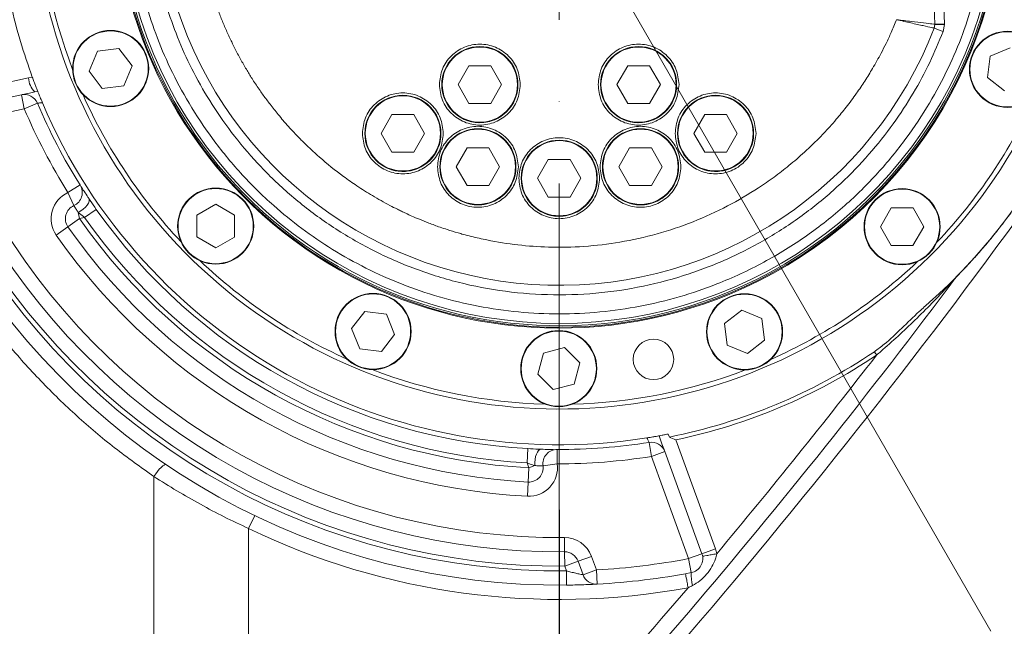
# Model space of a CAD drawing. Header units: millimetres. Extents: x 35469 to 44263, y -24881 to -16268.
# Tile 60 of 231: x 38641 to 38848, y -18996 to -18868. Entities that reach past the tile are written whole.
import ezdxf

# ---------------------------------------------------------------- set-up
doc = ezdxf.new("R2010")
doc.units = ezdxf.units.MM
doc.header["$LTSCALE"] = 0.3175
doc.linetypes.add('ACAD_ISO10W100', pattern=[18, 12, -3, 0, -3])
doc.linetypes.add('CENTER', pattern=[50.8, 31.75, -6.35, 6.35, -6.35])
for name, color, linetype, lineweight in [('1轮廓实线层', 7, 'Continuous', 18), ('7标注层', 4, 'Continuous', 13), ('cen', 2, 'CENTER', 18), ('中心线', 4, 'ACAD_ISO10W100', 20)]:
    doc.layers.add(name, color=color, linetype=linetype, lineweight=lineweight)
doc.styles.add('标准汉字', font='gbenor.shx', dxfattribs={"bigfont": 'gbcbig.shx'})
doc.dimstyles.new('M1：18', dxfattribs={"dimscale": 18, "dimtxt": 3.5, "dimasz": 2.5, "dimexe": 2, "dimexo": 0, "dimgap": 1.5, "dimtad": 1, "dimdec": 1, "dimdsep": 46, "dimtxsty": '标准汉字', "dimcen": 5, "dimdle": 5, "dimclrd": 1, "dimclre": 1, "dimclrt": 256, "dimadec": 4, "dimazin": 2, "dimtfac": 1, "dimtdec": 1, "dimtmove": 0, "dimatfit": 3, "dimfxl": 1, "dimtolj": 1, "dimarcsym": 0})

# ---------------------------------------------------------------- blocks, each defined once
blk = doc.blocks.new('*D31')
at = {"layer": '7标注层', "color": 1, "lineweight": -2, "ltscale": 18, "transparency": 16777216}
for p, q in [((38753.98, -17970.42), (38753.98, -17628.92)), ((38641.09, -18100.59), (38349.37, -18206.76))]:
    blk.add_line(p, q, dxfattribs=at)
blk.add_arc((38753.98, -18059.5), 394.58, 96.5379, 193.4621, dxfattribs=at)
at = {"layer": '7标注层', "color": 1, "transparency": 16777216}
for points in [[(38709.48, -17674.97), (38708.63, -17659.99), (38753.98, -17664.92)], [(38363.06, -18153.51), (38377.43, -18149.2), (38383.2, -18194.45)]]:
    blk.add_solid(points, dxfattribs=at)
at = {"layer": 'Defpoints', "color": 0, "transparency": 16777216}
for p in [(38430.76, -17833.17), (38753.98, -17970.42), (38753.98, -18059.5), (38641.09, -18100.59), (38753.98, -18971.19)]:
    blk.add_point(p, dxfattribs=at)
at = {"layer": '7标注层', "transparency": 16777216, "insert": (38446.82, -17714.89), "char_height": 63, "attachment_point": 5, "rotation": 41.7122, "style": '标准汉字'}
blk.add_mtext('\\A1;110%%d', dxfattribs=at)
blk = doc.blocks.new('*D32')
at = {"layer": '7标注层', "color": 1, "lineweight": -2, "ltscale": 18, "transparency": 16777216}
for p, q in [((38753.98, -17970.42), (38753.98, -17628.44)), ((38903.41, -18046.42), (39183.4, -18021.93))]:
    blk.add_line(p, q, dxfattribs=at)
blk.add_arc((38753.98, -18059.5), 395.05, 11.53, 83.47, dxfattribs=at)
at = {"layer": '7标注层', "color": 1, "transparency": 16777216}
for points in [[(38799.34, -17659.52), (38798.48, -17674.49), (38753.98, -17664.44)], [(39133.64, -17981.61), (39148.49, -17979.45), (39147.53, -18025.06)]]:
    blk.add_solid(points, dxfattribs=at)
at = {"layer": 'Defpoints', "color": 0, "transparency": 16777216}
for p in [(39020.88, -17768.23), (38753.98, -17970.42), (38903.41, -18046.42), (38753.98, -18059.5), (38753.98, -18971.19)]:
    blk.add_point(p, dxfattribs=at)
at = {"layer": '7标注层', "transparency": 16777216, "insert": (39060.4, -17725.1), "char_height": 63, "attachment_point": 5, "rotation": 317.5, "style": '标准汉字'}
blk.add_mtext('\\A1;85%%d', dxfattribs=at)
blk = doc.blocks.new('*D33')
at = {"layer": '7标注层', "color": 1, "lineweight": -2, "ltscale": 18, "transparency": 16777216}
blk.add_arc((38753.98, -18839.5), 445.67, 95.7877, 176.2123, dxfattribs=at)
at = {"layer": '7标注层', "color": 1, "transparency": 16777216}
for points in [[(38709.42, -18403.59), (38708.66, -18388.61), (38753.98, -18393.83)], [(38301.79, -18809.94), (38316.79, -18810.17), (38308.59, -18855.05)]]:
    blk.add_solid(points, dxfattribs=at)
at = {"layer": 'Defpoints', "color": 0, "transparency": 16777216}
for p in [(38753.98, -17970.42), (38526.67, -18456.15), (38753.98, -18839.5), (37974.46, -18866.72), (38753.98, -18971.19)]:
    blk.add_point(p, dxfattribs=at)
at = {"layer": '7标注层', "transparency": 16777216, "insert": (38391.31, -18489.27), "char_height": 63, "attachment_point": 5, "rotation": 46, "style": '标准汉字'}
blk.add_mtext('\\A1;92%%d', dxfattribs=at)
blk = doc.blocks.new('*D34')
at = {"layer": '7标注层', "color": 1, "lineweight": -2, "ltscale": 18, "transparency": 16777216}
blk.add_arc((38753.98, -18839.5), 444.6, 305.8016, 84.1984, dxfattribs=at)
at = {"layer": '7标注层', "color": 1, "transparency": 16777216}
for points in [[(38799.3, -18389.68), (38798.55, -18404.66), (38753.98, -18394.89)], [(39009.99, -19193.79), (39018.14, -19206.38), (38976.28, -19224.53)]]:
    blk.add_solid(points, dxfattribs=at)
at = {"layer": 'Defpoints', "color": 0, "transparency": 16777216}
for p in [(38753.98, -17970.42), (39183.43, -18724.42), (38753.98, -18839.5), (38753.98, -18971.19), (39143.98, -19515)]:
    blk.add_point(p, dxfattribs=at)
at = {"layer": '7标注层', "transparency": 16777216, "insert": (39239.94, -18709.28), "char_height": 63, "attachment_point": 5, "rotation": 285, "style": '标准汉字'}
blk.add_mtext('\\A1;150%%d', dxfattribs=at)
blk = doc.blocks.new('*D36')
at = {"layer": '7标注层', "color": 1, "lineweight": -2, "ltscale": 18, "transparency": 16777216}
for p, q in [((38753.98, -18971.19), (38753.98, -19448.35)), ((38543.98, -19302.6), (38543.98, -19448.35)), ((38708.98, -19412.35), (38588.98, -19412.35))]:
    blk.add_line(p, q, dxfattribs=at)
at = {"layer": '7标注层', "color": 1, "transparency": 16777216}
for points in [[(38588.98, -19404.85), (38588.98, -19419.85), (38543.98, -19412.35)], [(38708.98, -19419.85), (38708.98, -19404.85), (38753.98, -19412.35)]]:
    blk.add_solid(points, dxfattribs=at)
at = {"layer": 'Defpoints', "color": 0, "transparency": 16777216}
for p in [(38753.98, -18971.19), (38543.98, -19302.6), (38543.98, -19412.35)]:
    blk.add_point(p, dxfattribs=at)
at = {"layer": '7标注层', "transparency": 16777216, "insert": (38648.98, -19353.85), "char_height": 63, "attachment_point": 5, "style": '标准汉字'}
blk.add_mtext('\\A1;210', dxfattribs=at)
blk = doc.blocks.new('*D40')
at = {"layer": '7标注层', "color": 1, "lineweight": -2, "ltscale": 18, "transparency": 16777216}
for p, q in [((40604.54, -18839.5), (40604.54, -20813.04)), ((38543.98, -19302.6), (38543.98, -20813.04)), ((38588.98, -20777.04), (40559.54, -20777.04))]:
    blk.add_line(p, q, dxfattribs=at)
at = {"layer": '7标注层', "color": 1, "transparency": 16777216}
for points in [[(38588.98, -20769.54), (38588.98, -20784.54), (38543.98, -20777.04)], [(40559.54, -20784.54), (40559.54, -20769.54), (40604.54, -20777.04)]]:
    blk.add_solid(points, dxfattribs=at)
at = {"layer": 'Defpoints', "color": 0, "transparency": 16777216}
for p in [(40604.54, -18839.5), (38543.98, -19302.6), (40604.54, -20777.04)]:
    blk.add_point(p, dxfattribs=at)
at = {"layer": '7标注层', "transparency": 16777216, "insert": (39574.26, -20718.54), "char_height": 63, "attachment_point": 5, "style": '标准汉字'}
blk.add_mtext('\\A1;2060.6', dxfattribs=at)
blk = doc.blocks.new('*D41')
at = {"layer": '7标注层', "color": 1, "lineweight": -2, "ltscale": 18, "transparency": 16777216}
for p, q in [((40604.54, -18839.5), (40892.23, -18839.5)), ((40856.23, -19973.49), (40856.23, -18884.5)), ((38199.21, -20018.49), (40892.23, -20018.49))]:
    blk.add_line(p, q, dxfattribs=at)
at = {"layer": '7标注层', "color": 1, "transparency": 16777216}
for points in [[(40863.73, -18884.5), (40848.73, -18884.5), (40856.23, -18839.5)], [(40848.73, -19973.49), (40863.73, -19973.49), (40856.23, -20018.49)]]:
    blk.add_solid(points, dxfattribs=at)
at = {"layer": 'Defpoints', "color": 0, "transparency": 16777216}
for p in [(40604.54, -18839.5), (40856.23, -18839.5), (38199.21, -20018.49)]:
    blk.add_point(p, dxfattribs=at)
at = {"layer": '7标注层', "transparency": 16777216, "insert": (40797.73, -19428.99), "char_height": 63, "attachment_point": 5, "rotation": 90, "style": '标准汉字'}
blk.add_mtext('\\A1;1179', dxfattribs=at)
blk = doc.blocks.new('*D42')
at = {"layer": '7标注层', "color": 1, "lineweight": -2, "ltscale": 18, "transparency": 16777216}
for p, q in [((40604.54, -18839.5), (40776.15, -18839.5)), ((40740.15, -19143.07), (40740.15, -18884.5)), ((38831.95, -19188.07), (40776.15, -19188.07))]:
    blk.add_line(p, q, dxfattribs=at)
at = {"layer": '7标注层', "color": 1, "transparency": 16777216}
for points in [[(40747.65, -18884.5), (40732.65, -18884.5), (40740.15, -18839.5)], [(40732.65, -19143.07), (40747.65, -19143.07), (40740.15, -19188.07)]]:
    blk.add_solid(points, dxfattribs=at)
at = {"layer": 'Defpoints', "color": 0, "transparency": 16777216}
for p in [(40604.54, -18839.5), (40740.15, -18839.5), (38831.95, -19188.07)]:
    blk.add_point(p, dxfattribs=at)
at = {"layer": '7标注层', "transparency": 16777216, "insert": (40681.65, -19013.78), "char_height": 63, "attachment_point": 5, "rotation": 90, "style": '标准汉字'}
blk.add_mtext('\\A1;348.6', dxfattribs=at)

msp = doc.modelspace()

# ---------------------------------------------------------------- linework, layer by layer
at = {"layer": '1轮廓实线层', "ltscale": 18}
for p, q in [((38832.485, -18856.224), (38832.936, -18869.161)), ((38834.754, -18863.9), (38834.935, -18869.092)), ((38832.938, -18869.231), (38832.803, -18869.952)), ((38834.935, -18869.092), (38832.936, -18869.161)), ((38832.936, -18869.161), (38832.938, -18869.231)), ((38834.669, -18870.673), (38834.938, -18869.231)), ((38834.938, -18869.231), (38834.935, -18869.092)), ((38656.93, -18874.812), (38655.176, -18879.037)), ((38661.467, -18874.219), (38656.93, -18874.812)), ((38664.248, -18877.851), (38661.467, -18874.219)), ((38848.785, -18874.079), (38844.556, -18875.826)), ((38844.556, -18875.826), (38843.955, -18880.361)), ((38655.176, -18879.037), (38657.957, -18882.669)), ((38662.494, -18882.076), (38664.248, -18877.851)), ((38735.02, -18877.867), (38732.732, -18881.829)), ((38739.595, -18877.867), (38735.02, -18877.867)), ((38741.882, -18881.829), (38739.595, -18877.867)), ((38768.371, -18877.867), (38766.084, -18881.829)), ((38772.946, -18877.867), (38768.371, -18877.867)), ((38775.234, -18881.829), (38772.946, -18877.867)), ((38617.442, -18885.784), (38642.48, -18880.427)), ((38642.48, -18880.427), (38643.252, -18880.27)), ((38843.955, -18880.361), (38847.582, -18883.149)), ((38644.391, -18883.24), (38643.805, -18883.361)), ((38657.957, -18882.669), (38662.494, -18882.076)), ((38732.732, -18881.829), (38735.02, -18885.791)), ((38739.595, -18885.791), (38741.882, -18881.829)), ((38766.084, -18881.829), (38768.371, -18885.791)), ((38772.946, -18885.791), (38775.234, -18881.829)), ((38618.601, -18888.718), (38640.947, -18883.969)), ((38641.571, -18886.903), (38640.947, -18883.969)), ((38641.571, -18886.903), (38619.224, -18891.653)), ((38641.571, -18886.903), (38644.335, -18885.737)), ((38735.02, -18885.791), (38739.595, -18885.791)), ((38768.371, -18885.791), (38772.946, -18885.791)), ((38718.84, -18888.112), (38716.553, -18892.074)), ((38723.415, -18888.112), (38718.84, -18888.112)), ((38725.703, -18892.074), (38723.415, -18888.112)), ((38784.55, -18888.112), (38782.263, -18892.074)), ((38789.125, -18888.112), (38784.55, -18888.112)), ((38791.413, -18892.074), (38789.125, -18888.112)), ((38716.553, -18892.074), (38718.84, -18896.036)), ((38723.415, -18896.036), (38725.703, -18892.074)), ((38782.263, -18892.074), (38784.55, -18896.036)), ((38789.125, -18896.036), (38791.413, -18892.074)), ((38734.606, -18895.131), (38732.318, -18899.093)), ((38739.181, -18895.131), (38734.606, -18895.131)), ((38741.468, -18899.093), (38739.181, -18895.131)), ((38768.785, -18895.131), (38766.497, -18899.093)), ((38773.36, -18895.131), (38768.785, -18895.131)), ((38775.647, -18899.093), (38773.36, -18895.131)), ((38718.84, -18896.036), (38723.415, -18896.036)), ((38751.695, -18897.533), (38749.408, -18901.495)), ((38756.27, -18897.533), (38751.695, -18897.533)), ((38758.558, -18901.495), (38756.27, -18897.533)), ((38784.55, -18896.036), (38789.125, -18896.036)), ((38732.318, -18899.093), (38734.606, -18903.056)), ((38739.181, -18903.056), (38741.468, -18899.093)), ((38766.497, -18899.093), (38768.785, -18903.056)), ((38773.36, -18903.056), (38775.647, -18899.093)), ((38749.408, -18901.495), (38751.695, -18905.457)), ((38756.27, -18905.457), (38758.558, -18901.495)), ((38650.75, -18904.51), (38653.288, -18902.912)), ((38734.606, -18903.056), (38739.181, -18903.056)), ((38768.785, -18903.056), (38773.36, -18903.056)), ((38651.97, -18907.251), (38650.75, -18904.51)), ((38751.695, -18905.457), (38756.27, -18905.457)), ((38656.705, -18908.038), (38654.253, -18909.766)), ((38681.797, -18906.98), (38677.833, -18909.264)), ((38685.757, -18909.271), (38681.797, -18906.98)), ((38823.759, -18907.721), (38821.468, -18911.681)), ((38828.334, -18907.725), (38823.759, -18907.721)), ((38830.618, -18911.689), (38828.334, -18907.725)), ((38653.19, -18909.992), (38650.732, -18911.711)), ((38653.19, -18909.992), (38652.917, -18908.709)), ((38654.253, -18909.766), (38653.19, -18909.992)), ((38677.833, -18909.264), (38677.829, -18913.839)), ((38685.753, -18913.846), (38685.757, -18909.271)), ((38650.732, -18911.711), (38648.273, -18913.431)), ((38821.468, -18911.681), (38823.752, -18915.645)), ((38828.327, -18915.649), (38830.618, -18911.689)), ((38677.829, -18913.839), (38681.789, -18916.13)), ((38681.789, -18916.13), (38685.753, -18913.846)), ((38823.752, -18915.645), (38828.327, -18915.649)), ((38713.117, -18929.467), (38710.329, -18933.094)), ((38717.653, -18930.069), (38713.117, -18929.467)), ((38719.399, -18934.297), (38717.653, -18930.069)), ((38792.338, -18929.23), (38788.706, -18932.012)), ((38796.564, -18930.984), (38792.338, -18929.23)), ((38788.706, -18932.012), (38789.299, -18936.548)), ((38797.157, -18935.521), (38796.564, -18930.984)), ((38710.329, -18933.094), (38712.076, -18937.323)), ((38716.611, -18937.924), (38719.399, -18934.297)), ((38755.079, -18937.077), (38750.659, -18938.257)), ((38758.311, -18940.315), (38755.079, -18937.077)), ((38789.299, -18936.548), (38793.525, -18938.303)), ((38793.525, -18938.303), (38797.157, -18935.521)), ((38712.076, -18937.323), (38716.611, -18937.924)), ((38750.659, -18938.257), (38749.471, -18942.675)), ((38757.123, -18944.733), (38758.311, -18940.315)), ((38749.471, -18942.675), (38752.703, -18945.913)), ((38752.703, -18945.913), (38757.123, -18944.733)), ((38776.906, -18955.247), (38777.132, -18955.866)), ((38772.872, -18956.987), (38773.348, -18959.948)), ((38778.464, -18956.461), (38786.8, -18979.364)), ((38747.405, -18958.313), (38747.239, -18961.309)), ((38753.563, -18958.494), (38753.552, -18961.494)), ((38776.167, -18958.922), (38773.348, -18959.948)), ((38776.167, -18958.922), (38783.981, -18980.39)), ((38747.611, -18962.33), (38747.239, -18961.309)), ((38747.611, -18962.33), (38748.843, -18961.881)), ((38750.581, -18961.912), (38753.552, -18961.494)), ((38781.162, -18981.416), (38773.348, -18959.948)), ((38747.611, -18962.33), (38747.455, -18965.326)), ((38668.822, -18964.18), (38668.822, -19046.021)), ((38747.455, -18965.326), (38747.3, -18968.322)), ((38689.988, -18972.39), (38688.687, -18975.093)), ((38688.687, -18975.093), (38688.687, -19057.071)), ((38755.082, -18976.991), (38755.106, -18979.991)), ((38755.106, -18979.991), (38755.13, -18982.991)), ((38783.981, -18980.39), (38781.162, -18981.416)), ((38783.981, -18980.39), (38786.8, -18979.364)), ((38757.95, -18981.965), (38755.13, -18982.991)), ((38760.769, -18980.939), (38757.95, -18981.965)), ((38758.985, -18984.809), (38757.95, -18981.965)), ((38760.769, -18980.939), (38761.804, -18983.783)), ((38781.726, -18984.363), (38781.162, -18981.416)), ((38755.493, -18983.987), (38755.13, -18982.991)), ((38755.493, -18983.987), (38755.525, -18986.987)), ((38761.804, -18983.783), (38758.985, -18984.809)), ((38761.966, -18986.779), (38761.804, -18983.783))]:
    msp.add_line(p, q, dxfattribs=at)
at = {"layer": '1轮廓实线层', "lineweight": 20, "ltscale": 18}
for points in [[(38655.136, -18905.755), (38655.226, -18906.015), (38655.194, -18906.34), (38655.044, -18906.717), (38654.781, -18907.126), (38654.418, -18907.55), (38653.972, -18907.968), (38653.464, -18908.36), (38652.917, -18908.709)], [(38750.172, -18958.434), (38749.905, -18958.496), (38749.645, -18958.695), (38749.406, -18959.022), (38749.198, -18959.462), (38749.031, -18959.995), (38748.913, -18960.594), (38748.849, -18961.233), (38748.843, -18961.881)], [(38671.377, -18961.694), (38671.207, -18961.664), (38670.966, -18961.751), (38670.666, -18961.953), (38670.32, -18962.258), (38669.945, -18962.654), (38669.558, -18963.121), (38669.178, -18963.638), (38668.822, -18964.18)]]:
    msp.add_lwpolyline(points, dxfattribs=at)
at = {"layer": '1轮廓实线层', "ltscale": 18}
for centre, radius in [((38659.712, -18878.444), 8), ((38659.712, -18878.444), 7.9), ((38848.183, -18878.614), 8), ((38848.183, -18878.614), 7.9), ((38737.307, -18881.829), 8), ((38737.307, -18881.829), 7.9), ((38770.659, -18881.829), 8), ((38770.659, -18881.829), 7.9), ((38721.128, -18892.074), 8), ((38721.128, -18892.074), 7.9), ((38786.838, -18892.074), 8), ((38786.838, -18892.074), 7.9), ((38736.893, -18899.093), 8), ((38736.893, -18899.093), 7.9), ((38771.072, -18899.093), 8), ((38771.072, -18899.093), 7.9), ((38753.983, -18901.495), 8), ((38753.983, -18901.495), 7.9), ((38681.793, -18911.555), 8), ((38681.793, -18911.555), 7.9), ((38826.043, -18911.685), 8), ((38826.043, -18911.685), 7.9), ((38714.864, -18933.696), 8), ((38714.864, -18933.696), 7.9), ((38792.932, -18933.766), 8), ((38792.932, -18933.766), 7.9), ((38753.891, -18941.495), 8), ((38753.891, -18941.495), 7.9), ((38773.792, -18939.553), 4.25)]:
    msp.add_circle(centre, radius, dxfattribs=at)
at = {"layer": '1轮廓实线层', "lineweight": 20, "ltscale": 18}
for centre, radius, start, end in [((38753.983, -18839.495), 117.5, 311.46611, 32.7882), ((38753.983, -18839.495), 110.5, 153.33095, 26.18003), ((38753.983, -18839.495), 93.5, 181.37595, 292.44828), ((38753.983, -18839.495), 93.5, 292.44828, 358.63648), ((38753.983, -18839.495), 109.5, 181.45759, 200.93897), ((38753.983, -18839.495), 93.3, 182.32291, 292.44828), ((38753.983, -18839.495), 93.3, 292.44828, 357.77975), ((38753.983, -18839.495), 93, 292.44828, 356.74921), ((38753.983, -18839.495), 93, 184.15445, 292.44828), ((38753.983, -18839.495), 92.5, 195.64471, 344.35529), ((38753.983, -18839.495), 84.5, 197.87494, 338.87296), ((38737.307, -18881.829), 8, 330, 60), ((38770.659, -18881.829), 8, 330, 60), ((38646.549, -18880.356), 4.07, 180.99519, 227.59568), ((38641.571, -18886.903), 3, 22.86669, 102), ((38753.983, -18839.495), 109.5, 203.95759, 223.43897), ((38721.128, -18892.074), 8, 330, 60), ((38786.838, -18892.074), 8, 330, 60), ((38753.983, -18839.495), 109.5, 316.45759, 335.93897), ((38753.983, -18839.495), 122, 202.86669, 212.20231), ((38753.983, -18839.495), 119, 202.86669, 212.20231), ((38753.983, -18839.495), 118, 203.01289, 278.98711), ((38737.307, -18881.829), 8, 240, 330), ((38770.659, -18881.829), 8, 240, 330), ((38736.893, -18899.093), 8, 330, 60), ((38771.072, -18899.093), 8, 330, 60), ((38753.983, -18901.495), 8, 330, 60), ((38721.128, -18892.074), 8, 240, 330), ((38786.838, -18892.074), 8, 240, 330), ((38650.75, -18904.51), 3, 293.99475, 32.20231), ((38736.893, -18899.093), 8, 240, 330), ((38771.072, -18899.093), 8, 240, 330), ((38653.19, -18909.992), 6, 113.99475, 214.96968), ((38753.983, -18901.495), 8, 240, 330), ((38653.19, -18909.992), 3, 113.99475, 214.96968), ((38753.983, -18839.495), 119, 215.16888, 266.83112), ((38753.983, -18839.495), 123, 214.96968, 267.03032), ((38753.983, -18839.495), 122, 215.16888, 266.83112), ((37716.917, -18084.874), 1401.889, 319.093106, 323.949678), ((37716.917, -18084.874), 1401.891, 319.093106, 323.949678), ((38753.983, -18839.495), 137.5, 211.54182, 270.45818), ((38753.983, -18839.495), 126, 214.96968, 267.03032), ((38753.983, -18839.495), 140.5, 211.54182, 270.45818), ((38753.983, -18839.495), 129, 214.96968, 267.03032), ((38753.983, -18839.495), 147.5, 211.40114, 270.59886), ((38753.983, -18839.495), 144.5, 211.40114, 270.59886), ((38753.983, -18839.495), 143.5, 211.54182, 270.45818), ((38753.983, -18839.495), 109.5, 226.45759, 245.93897), ((38753.983, -18839.495), 109.5, 293.95759, 313.43897), ((37716.917, -18084.874), 1398.835, 315.839094, 323.228839), ((38838.945, -18923.356), 1.879, 135.37469, 143.73628), ((38753.983, -18839.495), 118.651, 281.25053, 303.92896), ((38753.983, -18839.495), 119.5, 281.82139, 303.92897), ((38753.983, -18839.495), 109.5, 248.95759, 268.43897), ((38753.983, -18839.495), 109.5, 271.45759, 290.93897), ((38753.983, -18839.495), 119, 269.79769, 279.13331), ((38773.348, -18959.948), 3, 20, 99.13331), ((38753.552, -18961.494), 3, 89.79769, 188.00525), ((38747.611, -18962.33), 6, 267.03032, 8.00525), ((38747.611, -18962.33), 3, 267.03032, 8.00525), ((38753.983, -18839.495), 122, 269.79769, 279.13331), ((38753.983, -18839.495), 150.5, 244.28716, 280.37024), ((38755.13, -18982.991), 6, 20, 90.45818), ((38755.13, -18982.991), 3, 20, 90.45818), ((38781.162, -18981.416), 3, 280.8413, 20), ((38781.162, -18981.416), 6, 9.63681, 20), ((38753.983, -18839.495), 144.5, 273.10268, 280.8413), ((38753.983, -18839.495), 147.5, 273.10268, 280.8413), ((38790.442, -18984.815), 8.728, 177.02844, 194.99187), ((38761.804, -18983.783), 3, 200, 273.10268)]:
    msp.add_arc(centre, radius, start, end, dxfattribs=at)
at = {"layer": '1轮廓实线层', "ltscale": 18}
for points, knots in [([(38655.077, -18775.309), (38653.925, -18777.078), (38650.998, -18781.573), (38647.105, -18789.218), (38643.343, -18798.094), (38640.329, -18807.277), (38638.052, -18816.778), (38636.573, -18826.436), (38635.904, -18836.086), (38636.015, -18845.751), (38636.93, -18855.466), (38638.56, -18864.514), (38640.666, -18872.804), (38642.388, -18877.778), (38643.252, -18880.27)], [0, 0, 0, 0, 14495.702945, 36838.9087173, 58554.1182766, 80269.3346431, 102618.8148541, 124968.313554, 146629.1400866, 168289.969731, 190579.3591888, 212868.733948, 230759.6209975, 248735.5407188, 248735.5407188, 248735.5407188, 248735.5407188]), ([(38841.13, -18863.9), (38840.388, -18866.323), (38838.878, -18871.251), (38835.741, -18878.564), (38831.802, -18885.97), (38826.887, -18893.374), (38820.964, -18900.604), (38813.996, -18907.481), (38805.987, -18913.805), (38796.986, -18919.367), (38787.957, -18923.561), (38779.213, -18926.543), (38770.99, -18928.518), (38762.543, -18929.725), (38753.983, -18930.131), (38745.422, -18929.725), (38736.976, -18928.518), (38728.753, -18926.543), (38720.853, -18923.849), (38713.363, -18920.503), (38706.352, -18916.583), (38699.874, -18912.175), (38693.35, -18906.869), (38687.002, -18900.604), (38681.079, -18893.374), (38676.164, -18885.97), (38672.225, -18878.564), (38669.088, -18871.25), (38667.578, -18866.323), (38666.836, -18863.9)], [0, 0, 0, 0, 17240.8704175, 35072.2445677, 54083.3740677, 74290.1034762, 95476.2730385, 117613.8617385, 140816.5741636, 164810.2479033, 189495.3523572, 208436.7153008, 227629.4931385, 246993.6177464, 266444.5668844, 285895.5160225, 305259.6406303, 324452.418468, 343393.7814117, 362009.9843741, 380235.0915295, 398012.0214616, 415293.1361594, 437431.7708015, 458617.943765, 478823.6234861, 497835.7888895, 515666.6490481, 532906.9926078, 532906.9926078, 532906.9926078, 532906.9926078]), ([(38824.898, -18868.19), (38824.524, -18869.084), (38823.823, -18870.764), (38822.719, -18873.104), (38821.428, -18875.642), (38819.949, -18878.284), (38818.215, -18881.085), (38816.373, -18883.808), (38814.38, -18886.49), (38812.481, -18888.818), (38810.717, -18890.831), (38808.528, -18893.179), (38805.689, -18895.937), (38802.375, -18898.793), (38799.143, -18901.286), (38794.911, -18904.214), (38789.299, -18907.504), (38782.164, -18910.765), (38774.581, -18913.315), (38766.894, -18915.033), (38759.247, -18915.939), (38752.062, -18916.077), (38745.244, -18915.588), (38740.39, -18914.82), (38737.136, -18914.124), (38735.478, -18913.73), (38734.005, -18913.346), (38732.318, -18912.871), (38730.687, -18912.371), (38728.643, -18911.686), (38726.7, -18910.977), (38724.72, -18910.186), (38723.105, -18909.493), (38721.846, -18908.921), (38720.838, -18908.445), (38719.719, -18907.898), (38717.665, -18906.848), (38714.804, -18905.243), (38711.568, -18903.195), (38707.806, -18900.556), (38705.012, -18898.312), (38702.983, -18896.517), (38702.375, -18895.968), (38701.774, -18895.413), (38701.179, -18894.851), (38700.591, -18894.284), (38700.176, -18893.875), (38699.748, -18893.448), (38698.953, -18892.645), (38697.815, -18891.446), (38696.725, -18890.233), (38695.803, -18889.174), (38694.681, -18887.839), (38693.52, -18886.376), (38692.26, -18884.701), (38691.031, -18882.986), (38689.66, -18880.932), (38688.351, -18878.822), (38687.136, -18876.723), (38686.064, -18874.721), (38685.062, -18872.716), (38684.134, -18870.726), (38683.188, -18868.515), (38682.297, -18866.252), (38681.765, -18864.721), (38681.499, -18863.956)], [0, 0, 0, 0, 19300.2475759, 36255.1887175, 51536.5360258, 76010.3754424, 96538.9123768, 117150.6128969, 141477.890543, 163088.7468189, 176969.262944, 194785.5614726, 227032.2996582, 255750.7444397, 281898.193636, 308292.9927078, 358232.0068767, 411258.6481673, 464285.2398453, 517311.8444892, 567868.4242061, 617436.8422271, 660225.0657439, 703883.2206541, 715199.8373247, 726514.5833737, 737829.3379058, 745515.7785271, 761430.7965861, 771808.7186047, 788456.2535963, 802614.443726, 814283.1925656, 823462.4217729, 830152.0710933, 836498.2306795, 848270.1085631, 876091.9632195, 901809.7220591, 924530.5520124, 967614.1691286, 973077.5183255, 978507.5965033, 983937.6735147, 989367.7467274, 994797.8135095, 1000227.8712291, 1000973.1763104, 1006830.2316746, 1022732.1642587, 1033906.5516876, 1039313.2075344, 1050690.0336934, 1068649.7289762, 1076519.0761262, 1092432.9525158, 1110671.2836492, 1125712.0619019, 1141884.00549, 1158964.9414717, 1170945.1801687, 1186543.9480623, 1202696.8729892, 1218840.7915046, 1234975.6780301, 1234975.6780301, 1234975.6780301, 1234975.6780301]), ([(38834.669, -18870.673), (38833.766, -18872.854), (38831.932, -18877.284), (38828.41, -18883.772), (38824.178, -18890.253), (38819.103, -18896.634), (38813.177, -18902.769), (38806.393, -18908.508), (38798.772, -18913.695), (38790.371, -18918.167), (38781.294, -18921.768), (38771.677, -18924.365), (38761.685, -18925.851), (38751.523, -18926.16), (38741.395, -18925.275), (38731.503, -18923.225), (38722.048, -18920.087), (38713.191, -18915.976), (38705.057, -18911.034), (38697.742, -18905.424), (38691.294, -18899.309), (38685.727, -18892.848), (38681.022, -18886.19), (38677.164, -18879.479), (38674.015, -18872.802), (38672.436, -18868.275), (38671.658, -18866.046)], [0, 0, 0, 0, 15903.0643861, 32298.4765273, 49673.0120564, 68022.9879486, 87165.32298, 107070.0774693, 127816.5045754, 149184.1965713, 171091.2181293, 193497.774599, 216183.5063154, 239026.3253832, 261868.0532327, 284553.7933942, 306961.4327977, 328867.4191901, 350235.1336561, 370982.5738373, 390886.3109865, 410028.6383423, 428379.6395106, 445753.1447865, 462149.0846626, 478052.6561871, 478052.6561871, 478052.6561871, 478052.6561871]), ([(38824.898, -18868.19), (38825.944, -18868.319), (38828.037, -18868.576), (38830.693, -18868.896), (38832.568, -18869.118), (38832.814, -18869.147), (38832.936, -18869.161)], [0, 0, 0, 0, 22390.6540211, 44777.2842451, 67176.981583, 89578.4633083, 89578.4633083, 89578.4633083, 89578.4633083]), ([(38824.898, -18868.19), (38825.92, -18868.423), (38827.967, -18868.891), (38830.602, -18869.474), (38832.08, -18869.796), (38832.713, -18869.933), (38832.773, -18869.946), (38832.803, -18869.952)], [0, 0, 0, 0, 26353.8269521, 52772.883812, 79295.2134269, 92712.4832422, 105997.9463624, 105997.9463624, 105997.9463624, 105997.9463624]), ([(38834.669, -18870.673), (38834.404, -18870.571), (38833.854, -18870.358), (38833.228, -18870.116), (38832.864, -18869.976), (38832.823, -18869.96), (38832.803, -18869.952)], [0, 0, 0, 0, 24205.1999754, 50372.4145634, 70730.5328742, 89562.2019089, 89562.2019089, 89562.2019089, 89562.2019089]), ([(38832.938, -18869.231), (38832.964, -18869.231), (38833.005, -18869.231), (38833.255, -18869.231), (38833.513, -18869.231), (38833.833, -18869.231), (38834.299, -18869.231), (38834.686, -18869.231), (38834.938, -18869.231)], [0, 0, 0, 0, 30801.2556189, 47382.1113158, 64314.8365627, 81247.5618126, 97828.4175178, 128629.6731616, 128629.6731616, 128629.6731616, 128629.6731616]), ([(38643.252, -18880.27), (38643.368, -18880.584), (38643.601, -18881.212), (38643.932, -18882.075), (38644.193, -18882.742), (38644.354, -18883.147), (38644.379, -18883.211), (38644.391, -18883.24)], [0, 0, 0, 0, 22324.9257071, 44669.257626, 66588.6967759, 88331.1224041, 106448.3477945, 106448.3477945, 106448.3477945, 106448.3477945]), ([(38644.391, -18883.24), (38644.413, -18883.294), (38644.458, -18883.409), (38644.693, -18883.992), (38644.971, -18884.667), (38645.189, -18885.19), (38645.323, -18885.506), (38645.374, -18885.626)], [0, 0, 0, 0, 30974.9491715, 65009.2285929, 82918.1881867, 97517.8384908, 106419.3389967, 106419.3389967, 106419.3389967, 106419.3389967]), ([(38640.947, -18883.969), (38641.034, -18883.95), (38641.208, -18883.913), (38642.364, -18883.667), (38643.4, -18883.447), (38643.805, -18883.361)], [0, 0, 0, 0, 25455.9095613, 50905.0717779, 67202.4164141, 67202.4164141, 67202.4164141, 67202.4164141]), ([(38645.374, -18885.626), (38645.083, -18885.657), (38644.484, -18885.721), (38644.386, -18885.732), (38644.335, -18885.737)], [0, 0, 0, 0, 24626.8119074, 50724.3276857, 50724.3276857, 50724.3276857, 50724.3276857]), ([(38668.822, -18964.18), (38666.036, -18962.202), (38660.464, -18958.246), (38652.527, -18951.506), (38644.963, -18944.181), (38637.548, -18935.888), (38630.462, -18926.649), (38623.818, -18916.338), (38617.905, -18905.416), (38614.716, -18897.684), (38613.122, -18893.819)], [0, 0, 0, 0, 19125.5115715, 38250.9233569, 57789.7724947, 77328.6648604, 99476.9194533, 121625.372346, 144413.6041983, 167202.064888, 167202.064888, 167202.064888, 167202.064888]), ([(38653.288, -18902.912), (38653.322, -18902.965), (38653.39, -18903.073), (38653.923, -18903.912), (38654.56, -18904.891), (38655.01, -18905.565), (38655.136, -18905.755)], [0, 0, 0, 0, 26655.6676786, 53178.4391935, 79445.0519915, 89718.1293534, 89718.1293534, 89718.1293534, 89718.1293534]), ([(38655.136, -18905.755), (38655.238, -18905.906), (38655.724, -18906.63), (38656.272, -18907.416), (38656.705, -18908.038)], [0, 0, 0, 0, 10543.618241, 50578.7929939, 50578.7929939, 50578.7929939, 50578.7929939]), ([(38652.917, -18908.709), (38652.852, -18908.611), (38652.623, -18908.268), (38652.297, -18907.766), (38652.022, -18907.334), (38651.987, -18907.279), (38651.97, -18907.251)], [0, 0, 0, 0, 10383.5305138, 36786.8222421, 63234.6364198, 89680.9227649, 89680.9227649, 89680.9227649, 89680.9227649]), ([(38654.253, -18909.766), (38653.887, -18909.481), (38653.427, -18909.124), (38653.003, -18908.779), (38652.917, -18908.709)], [0, 0, 0, 0, 40256.7706313, 50568.3182517, 50568.3182517, 50568.3182517, 50568.3182517]), ([(38848.867, -18908.803), (38848.499, -18909.302), (38847.64, -18910.466), (38846.404, -18912.064), (38845.234, -18913.534), (38843.692, -18915.403), (38841.979, -18917.404), (38840.278, -18919.28), (38838.792, -18920.851), (38837.886, -18921.778), (38837.43, -18922.245)], [0, 0, 0, 0, 7653.6078526, 17843.4920778, 30253.2562792, 42719.665505, 73509.4831431, 104444.8375467, 135382.6833267, 166717.2138391, 166717.2138391, 166717.2138391, 166717.2138391]), ([(38837.43, -18922.245), (38837.43, -18922.245), (38837.415, -18922.262), (38837.377, -18922.305), (38837.247, -18922.451), (38836.725, -18923.033), (38835.069, -18924.857), (38832.324, -18927.763), (38827.656, -18932.43), (38823.731, -18936.03), (38820.978, -18938.397), (38820.684, -18938.648), (38820.684, -18938.648)], [0, 0, 0, 0, 0.4182502, 1294.6273422, 1966.3280463, 5645.3762338, 19663.1810678, 55122.2107579, 90631.5516462, 158477.8679156, 166563.1039323, 166563.5221948, 166563.5221948, 166563.5221948, 166563.5221948]), ([(38820.21, -18937.943), (38820.901, -18937.435), (38822.946, -18935.933), (38825.985, -18932.997), (38829.1, -18929.987), (38831.066, -18928.2), (38831.789, -18927.544)], [0, 0, 0, 0, 14685.6414406, 43414.5233694, 72179.6423777, 88895.9299149, 88895.9299149, 88895.9299149, 88895.9299149]), ([(38787.077, -18980.412), (38792.779, -18973.531), (38804.182, -18959.771), (38815.183, -18945.689), (38820.684, -18938.648)], [0, 0, 0, 0, 24995.12052, 49985.3846418, 49985.3846418, 49985.3846418, 49985.3846418]), ([(38772.416, -18956.047), (38772.647, -18956.01), (38773.109, -18955.936), (38773.796, -18955.82), (38774.459, -18955.706), (38774.893, -18955.628), (38774.943, -18955.619), (38774.964, -18955.615)], [0, 0, 0, 0, 15228.2389252, 30359.2121418, 53425.0551201, 84624.9966134, 105097.5563301, 105097.5563301, 105097.5563301, 105097.5563301]), ([(38774.964, -18955.615), (38774.996, -18955.609), (38775.061, -18955.598), (38775.567, -18955.505), (38776.217, -18955.383), (38776.712, -18955.285), (38776.906, -18955.247)], [0, 0, 0, 0, 24302.4285214, 48598.8402644, 73065.5255468, 88814.6712648, 88814.6712648, 88814.6712648, 88814.6712648]), ([(38774.964, -18955.615), (38775.18, -18956.209), (38775.631, -18957.448), (38776.076, -18958.67), (38776.137, -18958.838), (38776.167, -18958.922)], [0, 0, 0, 0, 20902.3363306, 43624.6100521, 66352.9081375, 66352.9081375, 66352.9081375, 66352.9081375]), ([(38772.872, -18956.987), (38772.85, -18956.941), (38772.807, -18956.851), (38772.544, -18956.31), (38772.416, -18956.047)], [0, 0, 0, 0, 25769.6433668, 50087.0598407, 50087.0598407, 50087.0598407, 50087.0598407]), ([(38777.132, -18955.866), (38777.571, -18956.062), (38778.013, -18956.259), (38778.461, -18956.459), (38778.464, -18956.461)], [0, 0, 0, 0, 49703.6916082, 50078.8624015, 50078.8624015, 50078.8624015, 50078.8624015]), ([(38747.405, -18958.313), (38748.162, -18958.351), (38749.118, -18958.399), (38749.99, -18958.428), (38750.172, -18958.434)], [0, 0, 0, 0, 39664.9889367, 50111.1154608, 50111.1154608, 50111.1154608, 50111.1154608]), ([(38750.172, -18958.434), (38750.746, -18958.45), (38751.833, -18958.48), (38752.488, -18958.486), (38752.798, -18958.489)], [0, 0, 0, 0, 26446.8101324, 50107.2721419, 50107.2721419, 50107.2721419, 50107.2721419]), ([(38748.843, -18961.881), (38748.738, -18961.845), (38748.221, -18961.67), (38747.674, -18961.469), (38747.239, -18961.309)], [0, 0, 0, 0, 10215.219901, 50095.92255, 50095.92255, 50095.92255, 50095.92255]), ([(38750.581, -18961.912), (38750.576, -18961.912), (38750.556, -18961.912), (38750.302, -18961.911), (38749.71, -18961.905), (38749.132, -18961.889), (38748.843, -18961.881)], [0, 0, 0, 0, 10660.1253516, 36765.1495468, 62790.8062279, 88819.8452255, 88819.8452255, 88819.8452255, 88819.8452255]), ([(38688.687, -18975.093), (38686.982, -18974.287), (38683.562, -18972.671), (38678.539, -18970.011), (38673.592, -18967.194), (38670.415, -18965.186), (38668.822, -18964.18)], [0, 0, 0, 0, 21932.7632515, 43988.5798508, 66400.5006617, 88922.7598917, 88922.7598917, 88922.7598917, 88922.7598917]), ([(38787.077, -18980.412), (38787.077, -18980.412), (38787.026, -18980.779), (38786.789, -18981.718), (38786.102, -18983.178), (38784.989, -18984.726), (38783.632, -18986.106), (38782.536, -18986.76), (38782.011, -18987.073)], [0, 0, 0, 0, 0.5972238, 13474.8767915, 35011.2775141, 58387.222473, 82543.0788926, 104713.6443862, 104713.6443862, 104713.6443862, 104713.6443862]), ([(38758.985, -18984.809), (38758.949, -18984.802), (38758.875, -18984.788), (38758.309, -18984.672), (38757.479, -18984.488), (38756.495, -18984.253), (38755.808, -18984.071), (38755.493, -18983.987)], [0, 0, 0, 0, 19806.5306768, 40129.0705762, 61655.2370635, 85001.9076929, 104787.6651766, 104787.6651766, 104787.6651766, 104787.6651766]), ([(38711.802, -19063.36), (38719.742, -19055.167), (38735.627, -19038.776), (38758.727, -19013.492), (38773.624, -18996.189), (38781.074, -18987.537)], [0, 0, 0, 0, 21907.4837528, 43823.107489, 65745.5853433, 65745.5853433, 65745.5853433, 65745.5853433]), ([(38755.525, -18986.987), (38756.105, -18986.979), (38757.386, -18986.961), (38759.208, -18986.906), (38760.735, -18986.843), (38761.767, -18986.79), (38761.9, -18986.783), (38761.966, -18986.779)], [0, 0, 0, 0, 18683.2761135, 41235.0442027, 62761.3365512, 83792.8696791, 104746.5182031, 104746.5182031, 104746.5182031, 104746.5182031]), ([(38782.011, -18987.073), (38781.699, -18987.228), (38781.387, -18987.383), (38781.074, -18987.537), (38781.074, -18987.537)], [0, 0, 0, 0, 49885.3931715, 49888.2544141, 49888.2544141, 49888.2544141, 49888.2544141])]:
    msp.add_open_spline(points, degree=3, knots=knots, dxfattribs=at)
for points in [[(38745.807, -18881.829), (38745.679, -18880.717), (38745.424, -18878.492), (38743.458, -18875.662), (38740.649, -18873.772), (38737.307, -18873.108), (38733.966, -18873.772), (38731.156, -18875.662), (38729.19, -18878.492), (38728.935, -18880.717), (38728.807, -18881.829)], [(38779.159, -18881.829), (38779.031, -18880.717), (38778.775, -18878.492), (38776.81, -18875.662), (38774, -18873.772), (38770.659, -18873.108), (38767.317, -18873.772), (38764.508, -18875.662), (38762.542, -18878.492), (38762.286, -18880.717), (38762.159, -18881.829)], [(38728.807, -18881.829), (38728.935, -18882.942), (38729.19, -18885.167), (38731.156, -18887.996), (38733.966, -18889.887), (38737.307, -18890.551), (38740.649, -18889.887), (38743.458, -18887.996), (38745.424, -18885.167), (38745.679, -18882.942), (38745.807, -18881.829)], [(38762.159, -18881.829), (38762.286, -18882.942), (38762.542, -18885.167), (38764.508, -18887.996), (38767.317, -18889.887), (38770.659, -18890.551), (38774, -18889.887), (38776.81, -18887.996), (38778.775, -18885.167), (38779.031, -18882.942), (38779.159, -18881.829)], [(38729.628, -18892.074), (38729.5, -18890.962), (38729.245, -18888.737), (38727.279, -18885.907), (38724.469, -18884.017), (38721.128, -18883.353), (38717.786, -18884.017), (38714.977, -18885.907), (38713.011, -18888.737), (38712.756, -18890.962), (38712.628, -18892.074)], [(38795.338, -18892.074), (38795.21, -18890.962), (38794.955, -18888.737), (38792.989, -18885.907), (38790.179, -18884.017), (38786.838, -18883.353), (38783.496, -18884.017), (38780.687, -18885.907), (38778.721, -18888.737), (38778.466, -18890.962), (38778.338, -18892.074)], [(38745.393, -18899.093), (38745.266, -18897.981), (38745.01, -18895.756), (38743.044, -18892.927), (38740.235, -18891.036), (38736.893, -18890.372), (38733.552, -18891.036), (38730.742, -18892.927), (38728.777, -18895.756), (38728.521, -18897.981), (38728.393, -18899.093)], [(38779.572, -18899.093), (38779.445, -18897.981), (38779.189, -18895.756), (38777.224, -18892.927), (38774.414, -18891.036), (38771.072, -18890.372), (38767.731, -18891.036), (38764.921, -18892.927), (38762.956, -18895.756), (38762.7, -18897.981), (38762.572, -18899.093)], [(38712.628, -18892.074), (38712.756, -18893.187), (38713.011, -18895.412), (38714.977, -18898.241), (38717.786, -18900.132), (38721.128, -18900.795), (38724.469, -18900.132), (38727.279, -18898.241), (38729.245, -18895.412), (38729.5, -18893.187), (38729.628, -18892.074)], [(38762.483, -18901.495), (38762.355, -18900.383), (38762.1, -18898.158), (38760.134, -18895.328), (38757.324, -18893.438), (38753.983, -18892.774), (38750.641, -18893.438), (38747.832, -18895.328), (38745.866, -18898.158), (38745.611, -18900.383), (38745.483, -18901.495)], [(38778.338, -18892.074), (38778.466, -18893.187), (38778.721, -18895.412), (38780.687, -18898.241), (38783.496, -18900.132), (38786.838, -18900.795), (38790.179, -18900.132), (38792.989, -18898.241), (38794.955, -18895.412), (38795.21, -18893.187), (38795.338, -18892.074)], [(38728.393, -18899.093), (38728.521, -18900.206), (38728.777, -18902.431), (38730.742, -18905.26), (38733.552, -18907.151), (38736.893, -18907.815), (38740.235, -18907.151), (38743.044, -18905.26), (38745.01, -18902.431), (38745.266, -18900.206), (38745.393, -18899.093)], [(38762.572, -18899.093), (38762.7, -18900.206), (38762.956, -18902.431), (38764.921, -18905.26), (38767.731, -18907.151), (38771.072, -18907.815), (38774.414, -18907.151), (38777.224, -18905.26), (38779.189, -18902.431), (38779.445, -18900.206), (38779.572, -18899.093)], [(38745.483, -18901.495), (38745.611, -18902.608), (38745.866, -18904.833), (38747.832, -18907.662), (38750.641, -18909.553), (38753.983, -18910.217), (38757.324, -18909.553), (38760.134, -18907.662), (38762.1, -18904.833), (38762.355, -18902.608), (38762.483, -18901.495)], [(38820.21, -18937.943), (38820.286, -18938.057), (38820.438, -18938.283), (38820.602, -18938.526), (38820.684, -18938.648)], [(38784.119, -18980.914), (38784.164, -18980.906), (38784.253, -18980.891), (38784.937, -18980.775), (38785.914, -18980.609), (38786.69, -18980.478), (38787.077, -18980.412)], [(38780.534, -18984.586), (38780.542, -18984.63), (38780.558, -18984.719), (38780.683, -18985.401), (38780.862, -18986.377), (38781.003, -18987.15), (38781.074, -18987.537)]]:
    msp.add_open_spline(points, degree=3, dxfattribs=at)
at = {"layer": '7标注层', "ltscale": 18}
for centre, radius, start, end in [((38753.983, -18839.495), 1850.561, 300, 182), ((37974.458, -18866.717), 1070.561, 15.054414, 182), ((38753.983, -18839.495), 357.193, 282.60847, 44.60848)]:
    msp.add_arc(centre, radius, start, end, dxfattribs=at)
at = {"layer": 'cen', "color": 6, "ltscale": 18}
msp.add_line((38753.983, -18839.495), (39143.983, -19514.995), dxfattribs=at)
at = {"layer": '中心线', "ltscale": 18}
msp.add_line((38753.983, -18971.193), (38753.983, -17970.421), dxfattribs=at)

# ---------------------------------------------------------------- dimensions: what is measured, and where the dimension line sits
at = {"layer": '7标注层', "ltscale": 18}
dim = msp.add_angular_dim_2l(base=(38430.7628, -17833.1741), line1=((38753.9829, -18971.1925), (38753.9829, -17970.4211)), line2=((38753.9829, -18059.4952), (38641.0863, -18100.5862)), dimstyle='M1：18', override={"dimsah": 1, "dimtdec": 4, "dimtmove": 2}, dxfattribs=at)
dim.commit()
dim.dimension.update_dxf_attribs({"geometry": '*D31', "text_midpoint": (38446.8152, -17714.885), "dimtype": 162})
for base, line1, line2, picture, middle in [((39020.8781, -17768.2302), ((38753.9829, -18059.4952), (38903.4121, -18046.4219)), ((38753.9829, -18971.1925), (38753.9829, -17970.4211)), '*D32', (39060.4001, -17725.0995)), ((38526.673, -18456.153), ((38753.983, -18971.193), (38753.983, -17970.421)), ((38753.983, -18839.495), (37974.458, -18866.717)), '*D33', (38391.314, -18489.27)), ((39183.434, -18724.424), ((38753.983, -18839.495), (39143.983, -19514.995)), ((38753.983, -18971.193), (38753.983, -17970.421)), '*D34', (39239.941, -18709.283))]:
    dim = msp.add_angular_dim_2l(base=base, line1=line1, line2=line2, dimstyle='M1：18', override={"dimtad": 1, "dimtih": 0, "dimtoh": 0, "dimsah": 1, "dimtdec": 4, "dimtzin": 8}, dxfattribs=at)
    dim.commit()
    dim.dimension.update_dxf_attribs({"geometry": picture, "text_midpoint": middle})
for base, p1, picture, middle in [((40856.231, -18839.495), (38199.212, -20018.49), '*D41', (40797.731, -19428.993)), ((40740.154, -18839.495), (38831.954, -19188.074), '*D42', (40681.654, -19013.785))]:
    dim = msp.add_linear_dim(base=base, p1=p1, p2=(40604.544, -18839.495), angle=90, dimstyle='M1：18', override={"dimsah": 1, "dimtzin": 8}, dxfattribs=at)
    dim.commit()
    dim.dimension.update_dxf_attribs({"geometry": picture, "text_midpoint": middle})
for base, p1, p2, picture, middle in [((40604.544, -20777.041), (38543.983, -19302.602), (40604.544, -18839.495), '*D40', (39574.263, -20718.541)), ((38543.983, -19412.353), (38753.983, -18971.193), (38543.983, -19302.602), '*D36', (38648.983, -19353.853))]:
    dim = msp.add_linear_dim(base=base, p1=p1, p2=p2, dimstyle='M1：18', override={"dimsah": 1, "dimtzin": 8}, dxfattribs=at)
    dim.commit()
    dim.dimension.update_dxf_attribs({"geometry": picture, "text_midpoint": middle})

doc.saveas('drawing.dxf')
